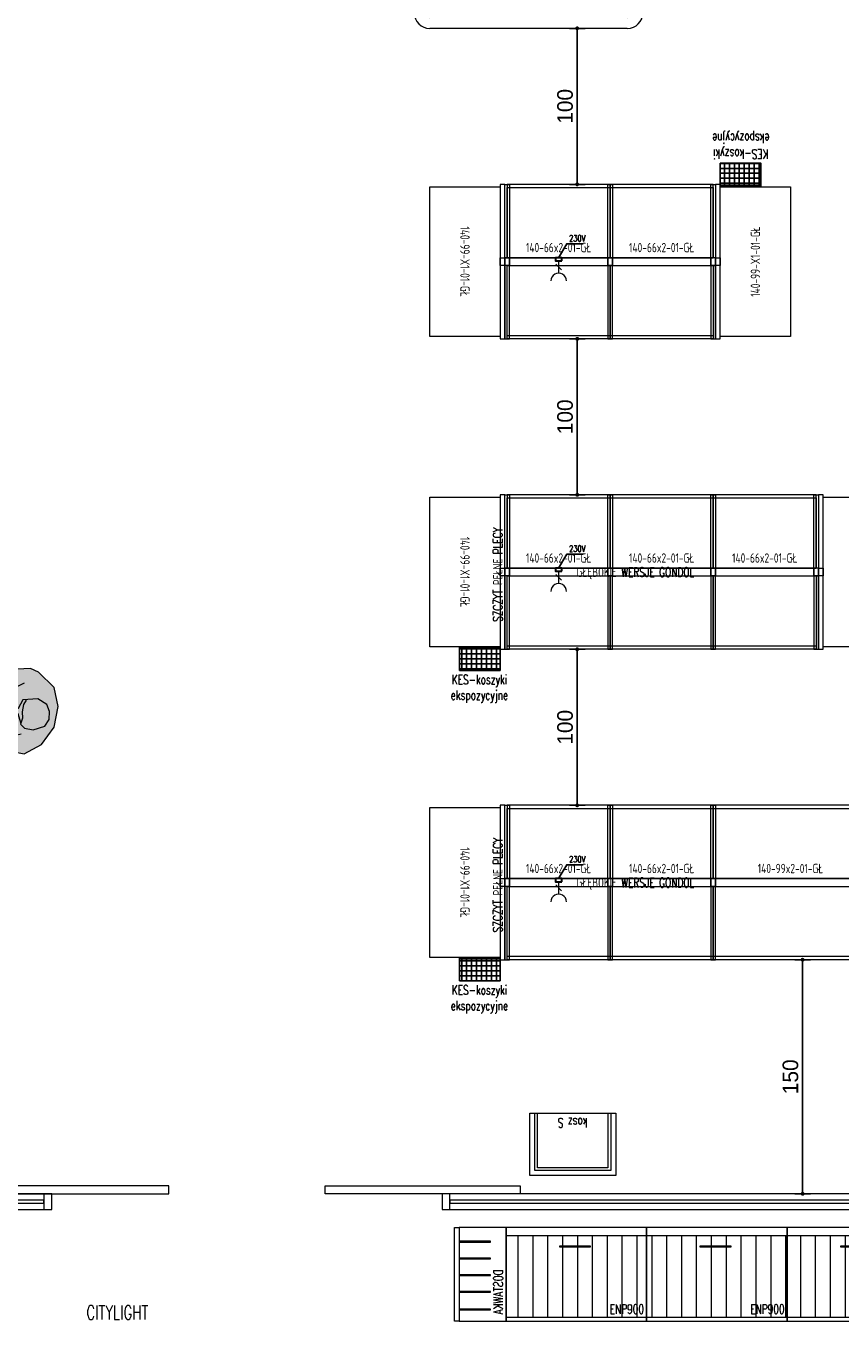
# Model space of a CAD drawing. Header units: millimetres. Extents: x 6161 to 8965, y -9035 to -5431.
# Tile 107 of 256: x 7979 to 8501, y -9013 to -8180. Entities that reach past the tile are written whole.
import ezdxf

# ---------------------------------------------------------------- set-up
doc = ezdxf.new("R2010")
doc.units = ezdxf.units.MM
for name, color, linetype, lineweight in [('AR-ludzie', 251, 'Continuous', 0), ('CHLODNICTWO', 94, 'Continuous', 20), ('drzwi', 30, 'Continuous', 20), ('Instalacje elektryczne', 1, 'Continuous', 20), ('MEBLE PKN', 150, 'Continuous', 20)]:
    doc.layers.add(name, color=color, linetype=linetype, lineweight=lineweight)
doc.styles.add('JACEK_07', font='SIMPLEX.SHX', dxfattribs={"width": 0.7})
doc.styles.add('PL_D50', font='GOTHIC.TTF', dxfattribs={"height": 10})
doc.styles.add('RomanS', font='romans.shx')
doc.dimstyles.new('PLANCO D50', dxfattribs={"dimscale": 0.5, "dimtxt": 10, "dimasz": 5, "dimexe": 10, "dimexo": 15, "dimgap": 5, "dimtad": 1, "dimdec": 0, "dimrnd": 0.5, "dimzin": 12, "dimtxsty": 'PL_D50', "dimblk": 'DOT', "dimcen": 1.25, "dimadec": 0, "dimazin": 0, "dimtfac": 1, "dimtdec": 0, "dimtmove": 1, "dimatfit": 3, "dimldrblk": 'DOT', "dimfxl": 0, "dimarcsym": 0})

# ---------------------------------------------------------------- blocks, each defined once
blk = doc.blocks.new('*U280')
at = {"color": 0}
for points in [[(0, 0.14), (55, 0.14), (55, -39.86), (0, -39.86)], [(3.2, -3.06), (51.8, -3.06), (51.8, -39.86), (3.2, -39.86)], [(5, -4.86), (50, -4.86), (50, -39.86), (5, -39.86)]]:
    blk.add_lwpolyline(points, close=True, dxfattribs=at)
at = {"color": 7, "insert": (27.5, -33.79), "char_height": 6, "width": 145, "attachment_point": 5, "style": 'JACEK_07'}
blk.add_mtext('kosz S', dxfattribs=at)
blk = doc.blocks.new('ENP900')
h = blk.add_hatch()
h.set_pattern_fill('ANSI31', color=256, scale=3, angle=225, style=0)
h.set_pattern_definition([(270, (-21204.567, -9422.822), (9.525, -2e-15), [])])
h.paths.add_polyline_path([(5452.48, 924.21), (5452.48, 976.51), (5364.49, 976.51), (5364.49, 924.21)])
for p, q in [((5362.48, 976.44), (5452.48, 976.44)), ((5362.48, 924.14), (5452.48, 924.14))]:
    blk.add_line(p, q)
for points in [[(5362.48, 921.44), (5452.48, 921.44), (5452.48, 981.44), (5362.48, 981.44)], [(5396.67, 969.17), (5416.67, 969.17), (5416.67, 969.67), (5396.67, 969.67)]]:
    blk.add_lwpolyline(points, close=True)
at = {"color": 242, "insert": (5439.87, 929.23, 0), "char_height": 6, "width": 78.7969, "attachment_point": 5, "style": 'JACEK_07'}
blk.add_mtext('ENP900', dxfattribs=at)
blk = doc.blocks.new('*U225')
at = {"linetype": 'Continuous'}
blk.add_blockref('ENP900', (-5362.48, -981.44), dxfattribs=at)
blk = doc.blocks.new('dostawka')
blk.add_lwpolyline([(5089.48, 921.44), (5059.48, 921.44), (5059.48, 981.44), (5089.48, 981.44)])
for points in [[(5092.48, 981.44), (5089.48, 981.44), (5089.48, 921.44), (5092.48, 921.44)], [(5069.48, 972.72), (5089.48, 972.72), (5089.48, 972.22), (5069.48, 972.22)], [(5069.48, 961.98), (5089.48, 961.98), (5089.48, 961.48), (5069.48, 961.48)], [(5069.48, 951.23), (5089.48, 951.23), (5089.48, 950.73), (5069.48, 950.73)], [(5069.48, 940.49), (5089.48, 940.49), (5089.48, 939.99), (5069.48, 939.99)], [(5069.48, 929.26), (5089.48, 929.26), (5089.48, 928.76), (5069.48, 928.76)]]:
    blk.add_lwpolyline(points, close=True)
at = {"color": 242, "insert": (5064.45, 940.32, 0), "char_height": 6, "width": 78.7969, "attachment_point": 5, "rotation": 270, "style": 'JACEK_07'}
blk.add_mtext('DOSTAWKA', dxfattribs=at)
blk = doc.blocks.new('*U226')
at = {"linetype": 'Continuous'}
blk.add_blockref('dostawka', (-5092.48, -981.44), dxfattribs=at)
blk = doc.blocks.new('*U247')
for points in [[(0, -2.5), (0, 49.5), (3, 49.5), (3, -2.5), (0, -2.5)], [(1.5, 47.5), (67.5, 47.5), (67.5, 2.5), (1.5, 2.5)], [(66, -2.5), (66, 49.5), (69, 49.5), (69, -2.5), (66, -2.5)], [(0, 2.5), (0, -49.5), (3, -49.5), (3, 2.5), (0, 2.5)], [(0, 2.5), (3, 2.5), (3, -2.5), (0, -2.5)], [(66, 2.5), (66, -49.5), (69, -49.5), (69, 2.5), (66, 2.5)], [(69, 2.5), (66, 2.5), (66, -2.5), (69, -2.5)], [(1.5, -2.5), (67.5, -2.5), (67.5, -47.5), (1.5, -47.5)]]:
    blk.add_lwpolyline(points, close=True)
for points in [[(1.5, 2.5), (67.5, 2.5), (67.5, 49.5), (1.5, 49.5), (1.5, 2.5)], [(1.5, -2.5), (67.5, -2.5), (67.5, -49.5), (1.5, -49.5), (1.5, -2.5)]]:
    blk.add_lwpolyline(points)
at = {"color": 7, "insert": (34.5, 9), "char_height": 6, "width": 69, "attachment_point": 5, "style": 'JACEK_07'}
blk.add_mtext('140-66x2-01-GŁ', dxfattribs=at)
blk = doc.blocks.new('*U251')
for points in [[(-3, 48), (-3, -48), (-48, -48), (-48, 48)], [(-3, 49.5), (-3, -49.5), (0, -49.5), (0, 49.5)], [(0, -2.5), (-3, -2.5), (-3, 2.5), (0, 2.5)]]:
    blk.add_lwpolyline(points, close=True)
at = {"color": 7, "insert": (-25.5, 0), "char_height": 6, "width": 96, "attachment_point": 5, "rotation": 270, "style": 'JACEK_07'}
blk.add_mtext('140-99-X1-01-GŁ', dxfattribs=at)
blk = doc.blocks.new('kes - koszyki ekspozycyjne')
h = blk.add_hatch()
h.set_pattern_fill('ANSI37', color=256, angle=45)
h.paths.add_polyline_path([(25462.34, 20696.84), (25462.34, 20682.84), (25488.34, 20682.84), (25488.34, 20696.84)])
for p, q in [((25462.34, 20697.84), (25488.34, 20697.84)), ((25462.34, 20696.84), (25488.34, 20696.84)), ((25462.34, 20696.84), (25488.34, 20696.84))]:
    blk.add_line(p, q)
blk.add_lwpolyline([(25462.34, 20697.84), (25462.34, 20682.84), (25488.34, 20682.84), (25488.34, 20697.84)], close=True)
at = {"color": 7, "insert": (25475.07, 20670.98), "char_height": 6, "width": 88, "attachment_point": 5, "style": 'JACEK_07'}
blk.add_mtext('KES-koszyki \\Pekspozycyjne', dxfattribs=at)
blk = doc.blocks.new('_Dot')
at = {"color": 0, "linetype": 'ByBlock', "lineweight": -2}
blk.add_line((-0.5, 0), (-1, 0), dxfattribs=at)
at = {"color": 0, "linetype": 'ByBlock', "const_width": 0.5}
blk.add_lwpolyline([(-0.25, 0, 1), (0.25, 0, 1)], format="xyb", close=True, dxfattribs=at)
blk = doc.blocks.new('*D658')
at = {"color": 0, "lineweight": -2, "transparency": 16777216}
for p, q in [((8337.17, -8380.12), (8327.17, -8380.12)), ((8332.17, -8382.62), (8332.17, -8477.62)), ((8337.17, -8480.12), (8327.17, -8480.12))]:
    blk.add_line(p, q, dxfattribs=at)
at = {"layer": 'Defpoints', "color": 0, "transparency": 16777216}
for p in [(8423.75, -8380.12), (8332.17, -8480.12), (8453.79, -8480.12)]:
    blk.add_point(p, dxfattribs=at)
at = {"color": 0, "lineweight": -2, "transparency": 16777216, "xscale": 2.5, "yscale": 2.5, "zscale": 2.5}
for p, rotation in [((8332.17, -8380.12), 90), ((8332.17, -8480.12), 270)]:
    blk.add_blockref('_Dot', p, dxfattribs=dict(at, rotation=rotation))
at = {"color": 0, "transparency": 16777216, "insert": (8324.42, -8430.12), "char_height": 10, "attachment_point": 5, "rotation": 90, "style": 'PL_D50'}
blk.add_mtext('100', dxfattribs=at)
blk = doc.blocks.new('*D660')
at = {"color": 0, "lineweight": -2, "transparency": 16777216}
for p, q in [((8337.17, -8579.12), (8327.17, -8579.12)), ((8332.17, -8676.62), (8332.17, -8581.62)), ((8337.17, -8679.12), (8327.17, -8679.12))]:
    blk.add_line(p, q, dxfattribs=at)
at = {"layer": 'Defpoints', "color": 0, "transparency": 16777216}
for p in [(8332.17, -8579.12), (8485.29, -8579.12), (8491.25, -8679.12)]:
    blk.add_point(p, dxfattribs=at)
at = {"color": 0, "lineweight": -2, "transparency": 16777216, "xscale": 2.5, "yscale": 2.5, "zscale": 2.5}
for p, rotation in [((8332.17, -8579.12), 90), ((8332.17, -8679.12), 270)]:
    blk.add_blockref('_Dot', p, dxfattribs=dict(at, rotation=rotation))
at = {"color": 0, "transparency": 16777216, "insert": (8324.42, -8629.12), "char_height": 10, "attachment_point": 5, "rotation": 90, "style": 'PL_D50'}
blk.add_mtext('100', dxfattribs=at)
blk = doc.blocks.new('*D657')
at = {"color": 0, "lineweight": -2, "transparency": 16777216}
for p, q in [((8471.52, -8778.12), (8481.52, -8778.12)), ((8476.52, -8925.62), (8476.52, -8780.62)), ((8471.52, -8928.12), (8481.52, -8928.12))]:
    blk.add_line(p, q, dxfattribs=at)
at = {"layer": 'Defpoints', "color": 0, "transparency": 16777216}
for p in [(8319.29, -8778.12), (8476.52, -8778.12), (8296.65, -8928.12)]:
    blk.add_point(p, dxfattribs=at)
at = {"color": 0, "lineweight": -2, "transparency": 16777216, "xscale": 2.5, "yscale": 2.5, "zscale": 2.5}
for p, rotation in [((8476.52, -8778.12), 90), ((8476.52, -8928.12), 270)]:
    blk.add_blockref('_Dot', p, dxfattribs=dict(at, rotation=rotation))
at = {"color": 0, "transparency": 16777216, "insert": (8468.77, -8853.12), "char_height": 10, "attachment_point": 5, "rotation": 90, "style": 'PL_D50'}
blk.add_mtext('150', dxfattribs=at)
blk = doc.blocks.new('gn-230')
at = {"layer": 'Instalacje elektryczne'}
for p, q in [((-4, 0), (-19.8, 0)), ((-15.6, -3.8), (-8.1, 3.8))]:
    blk.add_line(p, q, dxfattribs=at)
at = {"layer": 'Instalacje elektryczne', "lineweight": 30}
blk.add_lwpolyline([(-4, -4), (0, -4), (0, 4), (-4, 4)], close=True, dxfattribs=at)
at = {"layer": 'Instalacje elektryczne'}
blk.add_arc((-29.8, 0), 10, 270, 90, dxfattribs=at)
blk = doc.blocks.new('Lodówka IBIZA 145')
for p, q in [((-63.25, 0), (63.25, 0)), ((-63.25, -7), (63.25, -7)), ((-73.25, -75.1), (-73.25, -10)), ((-66.25, -75.1), (-66.25, -10)), ((-63.25, -75.1), (-63.25, -10)), ((-63.25, -10), (63.25, -10)), ((-59.25, -71.1), (-59.25, -14)), ((-59.25, -14), (-4, -14)), ((-4, -14), (-4, -71.1)), ((0, -75.1), (0, -10)), ((2, -75.1), (2, -10)), ((63.25, -10), (63.25, -75.1)), ((66.25, -10), (66.25, -75.1)), ((73.25, -10), (73.25, -75.1)), ((-55.55, -48.55), (-55.55, -36.55)), ((-55.55, -36.55), (-52.55, -36.55)), ((-52.55, -37.55), (-54.55, -37.55)), ((-54.55, -37.55), (-54.55, -47.55)), ((-52.55, -36.55), (-52.55, -48.55)), ((-52.55, -47.55), (-52.55, -37.55)), ((59, -36.55), (56, -36.55)), ((56, -36.55), (56, -48.55)), ((58, -37.55), (56, -37.55)), ((56, -37.55), (56, -47.55)), ((58, -47.55), (58, -37.55)), ((59, -48.55), (59, -36.55)), ((-52.55, -48.55), (-55.55, -48.55)), ((-54.55, -47.55), (-52.55, -47.55)), ((56, -47.55), (58, -47.55)), ((56, -48.55), (59, -48.55)), ((-4, -71.1), (-59.25, -71.1)), ((63.25, -75.1), (-63.25, -75.1)), ((63.25, -78.1), (-63.25, -78.1)), ((63.25, -85.1), (-63.25, -85.1))]:
    blk.add_line(p, q)
at = {"color": 1}
blk.add_lwpolyline([(32.68, 0), (37.82, 8.9), (48.39, 8.9)], dxfattribs=at)
for centre, radius, start, end in [((-63.25, -10), 10, 90, 180), ((63.25, -10), 10, 0, 90), ((-63.25, -10), 3, 90, 180), ((63.25, -10), 3, 0, 90), ((-63.25, -75.1), 10, 180, 270), ((-63.25, -75.1), 3, 180, 270), ((63.25, -75.1), 10, 270, 0), ((63.25, -75.1), 3, 270, 0)]:
    blk.add_arc(centre, radius, start, end)
at = {"color": 1, "xscale": 0.5, "yscale": 0.5, "zscale": 0.5, "rotation": 89.99999999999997}
blk.add_blockref('gn-230', (32.68, 0), dxfattribs=at)
at = {"color": 1, "insert": (39.37, 14.46), "char_height": 4, "width": 32.4538, "attachment_point": 1, "style": 'RomanS'}
blk.add_mtext('{\\W0.7;230V}', dxfattribs=at)
at = {"color": 7, "insert": (-55.38, -17.72), "char_height": 5, "width": 296, "attachment_point": 1, "style": 'JACEK_07'}
blk.add_mtext('IBIZA 145', dxfattribs=at)
at = {"color": 242, "insert": (14.63, -68.04), "char_height": 7, "width": 130, "attachment_point": 5, "style": 'JACEK_07'}
blk.add_mtext('LODY', dxfattribs=at)
blk = doc.blocks.new('A$C76C66767')
at = {"color": 1}
blk.add_lwpolyline([(0, 0), (5.14, 8.9), (15.71, 8.9)], dxfattribs=at)
at = {"color": 1, "xscale": 0.5, "yscale": 0.5, "zscale": 0.5, "rotation": 89.99999999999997}
blk.add_blockref('gn-230', (0, 0), dxfattribs=at)
at = {"color": 1, "insert": (6.69, 14.46), "char_height": 4, "width": 32.4538, "attachment_point": 1, "style": 'RomanS'}
blk.add_mtext('{\\W0.7;230V}', dxfattribs=at)
blk = doc.blocks.new('*D661')
at = {"color": 0, "lineweight": -2, "transparency": 16777216}
for p, q in [((8327.17, -8181.12), (8337.17, -8181.12)), ((8332.17, -8278.62), (8332.17, -8183.62)), ((8327.17, -8281.12), (8337.17, -8281.12))]:
    blk.add_line(p, q, dxfattribs=at)
at = {"layer": 'Defpoints', "color": 0, "transparency": 16777216}
for p in [(8237.74, -8181.12), (8332.17, -8181.12), (8287.29, -8281.12)]:
    blk.add_point(p, dxfattribs=at)
at = {"color": 0, "lineweight": -2, "transparency": 16777216, "xscale": 2.5, "yscale": 2.5, "zscale": 2.5}
for p, rotation in [((8332.17, -8181.12), 90), ((8332.17, -8281.12), 270)]:
    blk.add_blockref('_Dot', p, dxfattribs=dict(at, rotation=rotation))
at = {"color": 0, "transparency": 16777216, "insert": (8324.42, -8231.12), "char_height": 10, "attachment_point": 5, "rotation": 90, "style": 'PL_D50'}
blk.add_mtext('100', dxfattribs=at)
blk = doc.blocks.new('n59')
at = {"true_color": 0xffffff}
h = blk.add_hatch(color=7, dxfattribs=at)
h.dxf.hatch_style = 1
h.paths.add_polyline_path([(286.4, 231.6), (205.6, 268.9), (65.5, 286.8), (-42.5, 219.1), (-116.1, 103), (-134.7, -32.5), (-100.7, -153.3), (7.5, -245.8), (60.3, -266.1), (186.8, -251.9), (284.4, -229), (273.2, -152.4), (272.6, -146.1), (153, -139.3), (171.3, -14.1), (158.2, 108.1), (128.3, 170.7), (222.8, 157), (299.9, 98.2), (342.1, 183.8)])
h.paths.add_polyline_path([(351, 133.9), (365.9, 163.4), (342.1, 183.8), (299.9, 98.2), (319, 83.7), (331.8, 95.1)])
h.paths.add_polyline_path([(304, -161.5), (302.7, -148.9), (273.2, -152.4), (284.4, -229), (316.4, -224), (317.3, -223.5)], flags=17)
h.paths.add_polyline_path([(455.7, -171.6), (453.2, -119.6), (438.9, -110.2), (408.4, -136.1), (386.9, -131.2), (412.2, -110.2), (406.6, -98.7), (365.3, -118), (337.9, -156.9), (304, -161.5), (317.3, -223.5), (372.6, -193.7), (405.3, -203.2)])
h.paths.add_polyline_path([(453.6, 105.7), (411.7, 130.3), (351, 133.9), (331.8, 95.1), (376, 46), (444.7, 13.8), (449.8, 27.1), (416.5, 53.1), (442.1, 47.3), (483.8, 23.4), (488.4, 52.3)])
for p, q in [((65.5, 286.8), (-42.5, 219.1)), ((205.6, 268.9), (65.5, 286.8)), ((286.4, 231.6), (205.6, 268.9)), ((-42.5, 219.1), (-116.1, 103)), ((128.3, 170.7), (92.6, 158.5)), ((158.2, 108.1), (128.3, 170.7)), ((128.3, 170.7), (222.8, 157)), ((365.9, 163.4), (286.4, 231.6)), ((-116.1, 103), (-134.7, -32.5)), ((-56.7, 100.4), (-80.7, 54.3)), ((17.4, 128.4), (-56.7, 100.4)), ((73.7, 122.3), (17.4, 128.4)), ((101.6, 97.4), (73.7, 122.3)), ((91.3, 57), (101.6, 97.4)), ((122.2, 30.6), (102.4, 85.6)), ((171.3, -14.1), (158.2, 108.1)), ((222.8, 157), (319, 83.7)), ((319, 83.7), (331.8, 95.1)), ((331.8, 95.1), (376, 46)), ((351, 133.9), (365.9, 163.4)), ((411.7, 130.3), (351, 133.9)), ((453.6, 105.7), (411.7, 130.3)), ((488.4, 52.3), (453.6, 105.7)), ((-80.7, 54.3), (-80.7, 2.2)), ((-80.7, 2.2), (-58.7, -41.8)), ((89.9, -30.3), (96.5, 17.4)), ((96.5, 17.4), (91.3, 57)), ((149.4, 20.3), (122.2, 30.6)), ((123.7, -3.2), (150.8, 9.3)), ((150.8, 9.3), (149.4, 20.3)), ((376, 46), (444.7, 13.8)), ((449.8, 27.1), (416.5, 53.1)), ((416.5, 53.1), (442.1, 47.3)), ((442.1, 47.3), (483.8, 23.4)), ((444.7, 13.8), (449.8, 27.1)), ((483.8, 23.4), (488.4, 52.3)), ((-134.7, -32.5), (-100.7, -153.3)), ((-58.7, -41.8), (1.4, -73.9)), ((1.4, -73.9), (97.5, -59.9)), ((74.5, -59.7), (89.9, -30.3)), ((97.5, -59.9), (123.7, -3.2)), ((153, -139.3), (171.3, -14.1)), ((-100.7, -153.3), (7.5, -245.8)), ((151.5, -136.9), (94.1, -170.8)), ((272.6, -146.1), (153, -139.3)), ((273.2, -152.4), (272.6, -146.1)), ((302.7, -148.9), (273.2, -152.4)), ((273.2, -152.4), (284.4, -229)), ((304, -161.5), (302.7, -148.9)), ((337.9, -156.9), (304, -161.5)), ((304, -161.5), (317.3, -223.5)), ((365.3, -118), (337.9, -156.9)), ((406.6, -98.7), (365.3, -118)), ((386.9, -131.2), (412.2, -110.2)), ((408.4, -136.1), (386.9, -131.2)), ((412.2, -110.2), (406.6, -98.7)), ((438.9, -110.2), (408.4, -136.1)), ((453.2, -119.6), (438.9, -110.2)), ((455.7, -171.6), (453.2, -119.6)), ((7.5, -245.8), (60.3, -266.1)), ((60.3, -266.1), (186.8, -251.9)), ((186.8, -251.9), (284.4, -229)), ((284.4, -229), (316.4, -224)), ((316.4, -224), (372.6, -193.7)), ((372.6, -193.7), (405.3, -203.2)), ((405.3, -203.2), (455.7, -171.6))]:
    blk.add_line(p, q)
for points in [[(342.1, 183.8), (299.9, 98.2)], [(351, 133.9), (331.8, 95.1)]]:
    blk.add_lwpolyline(points)
blk = doc.blocks.new('*U676')
for points in [[(0, -2.5), (0, 49.5), (3, 49.5), (3, -2.5), (0, -2.5)], [(1.5, 47.5), (100.5, 47.5), (100.5, 2.5), (1.5, 2.5)], [(99, -2.5), (99, 49.5), (102, 49.5), (102, -2.5), (99, -2.5)], [(0, 2.5), (0, -49.5), (3, -49.5), (3, 2.5), (0, 2.5)], [(0, 2.5), (3, 2.5), (3, -2.5), (0, -2.5)], [(99, 2.5), (99, -49.5), (102, -49.5), (102, 2.5), (99, 2.5)], [(99, 2.5), (102, 2.5), (102, -2.5), (99, -2.5)], [(1.5, -2.5), (100.5, -2.5), (100.5, -47.5), (1.5, -47.5)]]:
    blk.add_lwpolyline(points, close=True)
for points in [[(1.5, 2.5), (100.5, 2.5), (100.5, 49.5), (1.5, 49.5), (1.5, 2.5)], [(1.5, -2.5), (100.5, -2.5), (100.5, -49.5), (1.5, -49.5), (1.5, -2.5)]]:
    blk.add_lwpolyline(points)
at = {"color": 7, "insert": (51, 9), "char_height": 6, "width": 102, "attachment_point": 5, "style": 'JACEK_07'}
blk.add_mtext('140-99x2-01-GŁ', dxfattribs=at)

msp = doc.modelspace()

# ---------------------------------------------------------------- linework, layer by layer
at = {"layer": 'drzwi'}
for points in [[(7945.65, -8928.12), (8070.65, -8928.12), (8070.65, -8923.12), (7945.65, -8923.12)], [(8295.65, -8928.12), (8170.65, -8928.12), (8170.65, -8923.12), (8295.65, -8923.12)], [(6278.84, -8938.13), (7995.65, -8938.13), (7995.65, -8928.12), (6278.84, -8928.12)], [(6293.84, -8934.13), (7990.65, -8934.13), (7990.65, -8932.12), (6293.84, -8932.12)], [(7990.65, -8938.13), (7995.65, -8938.13), (7995.65, -8928.13), (7990.65, -8928.13)], [(8245.65, -8938.12), (8739.25, -8938.12), (8739.25, -8928.12), (8245.65, -8928.12)], [(8245.65, -8938.12), (8250.65, -8938.12), (8250.65, -8928.12), (8245.65, -8928.12)], [(8250.65, -8934.12), (8733.25, -8934.12), (8733.25, -8932.12), (8250.65, -8932.12)]]:
    msp.add_lwpolyline(points, close=True, dxfattribs=at)

# ---------------------------------------------------------------- block references
at = {"rotation": 179.9999999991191}
msp.add_blockref('kes - koszyki ekspozycyjne', (33912.12, 12415.22), dxfattribs=at)
at = {"color": 3}
for p in [(8320.29, -8328.12), (8320.29, -8527.12), (8320.29, -8726.12)]:
    msp.add_blockref('A$C76C66767', p, dxfattribs=at)
for p in [(-17205.55, -29275.46), (-17205.55, -29474.46)]:
    msp.add_blockref('kes - koszyki ekspozycyjne', p)
at = {"layer": 'AR-ludzie', "linetype": 'Continuous', "xscale": 0.09904924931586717, "yscale": 0.09904924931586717, "zscale": 0.09904924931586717, "rotation": 176.1142480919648}
msp.add_blockref('n59', (7986.29, -8618.17), dxfattribs=at)
at = {"layer": 'CHLODNICTWO'}
msp.add_blockref('Lodówka IBIZA 145', (8300.99, -8096.02), dxfattribs=at)
at = {"layer": 'MEBLE PKN'}
for name, p in [('*U251', (8285.79, -8330.62)), ('*U247', (8285.79, -8330.62)), ('*U247', (8351.79, -8330.62)), ('*U251', (8285.79, -8529.62)), ('*U247', (8285.79, -8529.62)), ('*U247', (8351.79, -8529.62)), ('*U247', (8417.79, -8529.62)), ('*U251', (8285.79, -8728.62)), ('*U247', (8285.79, -8728.62)), ('*U247', (8351.79, -8728.62)), ('*U676', (8417.79, -8728.62)), ('*U225', (8286.59, -8949.82)), ('*U225', (8376.59, -8949.82)), ('*U225', (8466.59, -8949.82))]:
    msp.add_blockref(name, p, dxfattribs=at)
for name, p, rotation in [('*U251', (8420.79, -8330.62), 179.9999999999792), ('*U251', (8486.79, -8529.62), 179.9999999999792), ('*U280', (8356.82, -8916.34), 180)]:
    msp.add_blockref(name, p, dxfattribs=dict(at, rotation=rotation))
at = {"layer": 'MEBLE PKN', "xscale": -1}
msp.add_blockref('*U226', (8253.59, -8949.82), dxfattribs=at)

# ---------------------------------------------------------------- texts
at = {"color": 242, "char_height": 6, "width": 105.8952, "attachment_point": 5, "rotation": 90, "style": 'JACEK_07'}
for insert in [(8281.27, -8531.16), (8281.27, -8730.16)]:
    msp.add_mtext('SZCZYT PEŁNE PLECY', dxfattribs=dict(at, insert=insert))
at = {"color": 242, "char_height": 6, "width": 105.8952, "attachment_point": 5, "style": 'JACEK_07'}
for insert in [(8369.42, -8530.45), (8369.42, -8729.45)]:
    msp.add_mtext('GŁĘBOKIE WERSJE GONDOL', dxfattribs=dict(at, insert=insert))
at = {"layer": 'MEBLE PKN', "insert": (8037.63, -9004.18), "char_height": 9, "width": 325.1938, "attachment_point": 5, "style": 'JACEK_07'}
msp.add_mtext('CITYLIGHT', dxfattribs=at)

# ---------------------------------------------------------------- dimensions: what is measured, and where the dimension line sits
for base, p1, p2, picture, middle in [((8332.17, -8181.12), (8287.29, -8281.12), (8237.74, -8181.12), '*D661', (8324.42, -8231.12)), ((8332.17, -8480.12), (8423.75, -8380.12), (8453.79, -8480.12), '*D658', (8324.42, -8430.12)), ((8332.17, -8579.12), (8491.25, -8679.12), (8485.29, -8579.12), '*D660', (8324.42, -8629.12)), ((8476.52, -8778.12), (8296.65, -8928.12), (8319.29, -8778.12), '*D657', (8468.77, -8853.12))]:
    dim = msp.add_linear_dim(base=base, p1=p1, p2=p2, angle=90, dimstyle='PLANCO D50')
    dim.commit()
    dim.dimension.update_dxf_attribs({"geometry": picture, "text_midpoint": middle})

doc.saveas('drawing.dxf')
